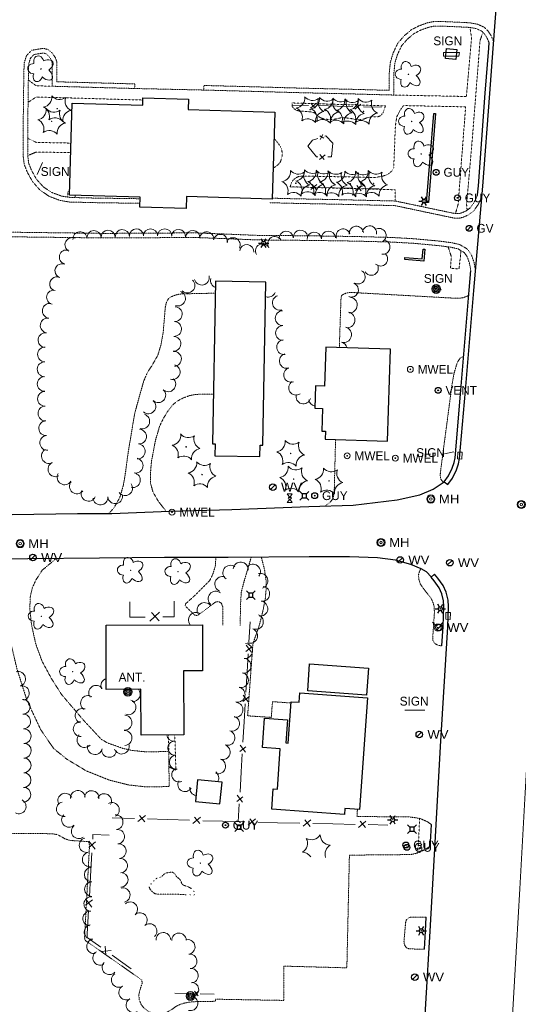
# Model space of a CAD drawing. Extents: x 386588 to 390135, y 96998 to 113606.
# Tile 32 of 92: x 387607 to 387879, y 99596 to 100133. Entities that reach past the tile are written whole.
import ezdxf
from ezdxf.enums import TextEntityAlignment as Align

# ---------------------------------------------------------------- set-up
doc = ezdxf.new("R2010")
doc.units = 0
doc.header["$MEASUREMENT"] = 0
for name, pattern in [('Wisdot3', [0.1875, 0.125, -0.0625]), ('Wisdot5', [0.1, 0.05, -0.05]), ('Wisdot6', [0.375, 0.125, -0.0625, 0.03125, -0.0625, 0.03125, -0.0625])]:
    doc.linetypes.add(name, pattern=pattern)
for name, color, linetype, lineweight in [('E_BLD', 241, 'Continuous', 25), ('E_DRN', 40, 'Continuous', 15), ('E_DWY', 2, 'Wisdot3', 15), ('E_LAND_Vegetation', 3, 'Continuous', 15), ('E_LTG', 21, 'Continuous', 25), ('E_MISCPROP', 30, 'Continuous', 15), ('E_MISCPROP_Railing', 30, 'Continuous', 15), ('E_MISCPROP_Well', 4, 'Continuous', 15), ('E_PATH_Sidewalk', 2, 'Wisdot5', 15), ('E_RDWY', 21, 'Continuous', 25), ('E_SGN', 21, 'Continuous', 15), ('E_STRUCT', 40, 'Continuous', 25), ('E_UTL_AG', 30, 'Continuous', 15), ('E_UTL_AG_Bold', 30, 'Continuous', 25), ('E_UTL_EGuyWire', 200, 'Continuous', 25), ('E_UTL_G', 2, 'Continuous', 25), ('E_UTL_MH', 30, 'Continuous', 15), ('E_UTL_W', 5, 'Continuous', 25), ('E_UTL_WHydrant', 4, 'Continuous', 15), ('E_WAL', 40, 'Continuous', 25), ('E_WTR', 4, 'Wisdot6', 15)]:
    doc.layers.add(name, color=color, linetype=linetype, lineweight=lineweight)
doc.layers.add('P2S1_Complete', color=7, linetype='Continuous', lineweight=15, transparency=0.9)
doc.styles.add('Style-dot_font5', font='dot_font5.shx')
doc.styles.add('Style-simplex', font='simplex.shx')

# ---------------------------------------------------------------- blocks, each defined once
blk = doc.blocks.new('ANT')
at = {"layer": 'E_MISCPROP', "style": 'Style-dot_font5'}
blk.add_text('ANT.', height=12, dxfattribs=at).set_placement((0, 0), align=Align.MIDDLE_CENTER)
blk = doc.blocks.new('GUY')
at = {"layer": 'E_UTL_EGuyWire'}
for radius in [4, 0.5]:
    blk.add_circle((0, 0), radius, dxfattribs=at)
at = {"layer": 'E_UTL_EGuyWire', "style": 'Style-dot_font5'}
blk.add_text('GUY', height=12, dxfattribs=at).set_placement((10, 0), align=Align.MIDDLE_LEFT)
blk = doc.blocks.new('GV')
at = {"layer": 'E_UTL_G'}
blk.add_line((-2.8, -2.8), (2.8, 2.8), dxfattribs=at)
blk.add_circle((0, 0), 4, dxfattribs=at)
at = {"layer": 'E_UTL_G', "style": 'Style-dot_font5'}
blk.add_text('GV', height=12, dxfattribs=at).set_placement((10, 0), align=Align.MIDDLE_LEFT)
blk = doc.blocks.new('HYD')
at = {"layer": 'E_UTL_WHydrant'}
for p, q in [((-3.8, 3.8), (-8.3, 8.3)), ((3.8, 3.8), (8.3, 8.3))]:
    blk.add_line(p, q, dxfattribs=at)
for radius in [5.48, 0.42]:
    blk.add_circle((0, 0), radius, dxfattribs=at)
blk = doc.blocks.new('INLET')
at = {"layer": 'E_DRN', "flags": 128}
blk.add_lwpolyline([(-7.5, 10), (7.5, 10), (7.5, 0), (-7.5, 0)], close=True, dxfattribs=at)
blk = doc.blocks.new('LPOL')
at = {"layer": 'E_LTG'}
for p, q in [((-4, 0), (-1.5, 0)), ((-0.75, 1.3), (-2, 3.46)), ((0.75, 1.3), (2, 3.46)), ((1.5, 0), (4, 0)), ((-2, -3.46), (-0.75, -1.3)), ((2, -3.46), (0.75, -1.3))]:
    blk.add_line(p, q, dxfattribs=at)
for radius in [1.5, 1.5, 1.5, 0.125]:
    blk.add_circle((0, 0), radius, dxfattribs=at)
blk = doc.blocks.new('MH')
at = {"layer": 'E_UTL_MH'}
for radius in [5, 4, 1.5]:
    blk.add_circle((0, 0), radius, dxfattribs=at)
at = {"layer": 'E_UTL_MH', "style": 'Style-dot_font5', "width": 1.111111}
blk.add_text('MH', height=10.8, dxfattribs=at).set_placement((10, 0), align=Align.MIDDLE_LEFT)
blk = doc.blocks.new('MTR')
at = {"layer": 'E_UTL_AG', "flags": 128}
for points in [[(-3.8, 6.5), (3.8, 6.5), (0, 1.2)], [(-3.8, -6.5), (3.8, -6.5), (0, -1.2)]]:
    blk.add_lwpolyline(points, close=True, dxfattribs=at)
at = {"layer": 'E_UTL_AG'}
blk.add_ellipse((0, 0), major_axis=(2.5, 0), ratio=0.5, dxfattribs=at)
blk = doc.blocks.new('MWEL')
at = {"layer": 'E_MISCPROP_Well'}
for radius in [4, 0.5]:
    blk.add_circle((0, 0), radius, dxfattribs=at)
at = {"layer": 'E_MISCPROP_Well', "style": 'Style-dot_font5'}
blk.add_text('MWEL', height=12, dxfattribs=at).set_placement((10, 0), align=Align.MIDDLE_LEFT)
blk = doc.blocks.new('PED')
at = {"layer": 'E_UTL_AG_Bold'}
for p, q in [((-2.5, 2.5), (-5.3, 5.3)), ((2.5, 2.5), (5.3, 5.3)), ((-2.5, -2.5), (-5.3, -5.3)), ((2.5, -2.5), (5.3, -5.3))]:
    blk.add_line(p, q, dxfattribs=at)
at = {"layer": 'E_UTL_AG_Bold', "flags": 128}
blk.add_lwpolyline([(-2.5, -2.5), (2.5, -2.5), (2.5, 2.5), (-2.5, 2.5)], close=True, dxfattribs=at)
blk = doc.blocks.new('CTRE')
at = {"layer": 'E_LAND_Vegetation'}
blk.add_circle((0, 0), 0.223, dxfattribs=at)
for centre, start, end in [((-11.97, 8.96), 280.2067, 5.97162), ((1.81, 14.92), 220.21132, 305.97623), ((13.83, 5.89), 160.21133, 245.97624), ((-13.83, -5.9), 340.21132, 65.97623), ((-1.81, -14.93), 40.21133, 125.97624)]:
    blk.add_arc(centre, 7.87, start, end, dxfattribs=at)
at = {"layer": 'E_LAND_Vegetation', "extrusion": (0, 0, -1)}
blk.add_arc((-12.03, -9.04), 7.87, 354.07279, 79.74889, dxfattribs=at)
blk = doc.blocks.new('POLE')
at = {"layer": 'E_MISCPROP'}
for radius in [4.46, 3.35, 2.23, 1.12]:
    blk.add_circle((0, 0), radius, dxfattribs=at)
blk = doc.blocks.new('SIGN')
at = {"layer": 'E_SGN', "lineweight": 13, "style": 'Style-dot_font5'}
blk.add_text('SIGN', height=12, dxfattribs=at).set_placement((0, 0), align=Align.MIDDLE_CENTER)
blk = doc.blocks.new('DTRE')
at = {"layer": 'E_LAND_Vegetation'}
blk.add_circle((-0.18, 0), 0.183, dxfattribs=at)
for centre, major_axis, ratio in [((-1.87, 5.32), (1.36, -4.98), 0.782863), ((4.06, 2.74), (-5.27, -2.93), 0.691916), ((-5.87, 0.15), (4.93, -0.12), 0.832022), ((-2.49, -5.24), (1.8, 4.86), 0.716896), ((3.54, -3.71), (-5.01, 4.58), 0.560249)]:
    blk.add_ellipse(centre, major_axis=major_axis, ratio=ratio, start_param=1.570796, end_param=4.712389, dxfattribs=at)
blk = doc.blocks.new('VENT')
at = {"layer": 'E_UTL_AG_Bold'}
for radius in [4, 0.5]:
    blk.add_circle((0, 0), radius, dxfattribs=at)
at = {"layer": 'E_UTL_AG_Bold', "style": 'Style-dot_font5'}
blk.add_text('VENT', height=12, dxfattribs=at).set_placement((10, 0), align=Align.MIDDLE_LEFT)
blk = doc.blocks.new('WV')
at = {"layer": 'E_UTL_W'}
blk.add_line((-2.8, -2.8), (2.8, 2.8), dxfattribs=at)
blk.add_circle((0, 0), 4, dxfattribs=at)
at = {"layer": 'E_UTL_W', "style": 'Style-dot_font5', "width": 1.111111}
blk.add_text('WV', height=10.8, dxfattribs=at).set_placement((10, 0), align=Align.MIDDLE_LEFT)

msp = doc.modelspace()

# ---------------------------------------------------------------- linework, layer by layer
at = {"layer": 'E_BLD'}
for p, q in [((387634.28, 100037.6), (387635.8, 100087.7)), ((387635.8, 100087.7), (387635.8, 100087.7)), ((387635.8, 100087.7), (387674.19, 100086.53)), ((387674.19, 100086.53), (387674.32, 100090.57)), ((387674.19, 100086.53), (387674.19, 100086.53)), ((387674.32, 100090.57), (387674.32, 100090.57)), ((387674.32, 100090.57), (387699.16, 100089.81)), ((387699.16, 100089.81), (387698.99, 100084.12)), ((387699.16, 100089.81), (387699.16, 100089.81)), ((387698.99, 100084.12), (387698.99, 100084.12)), ((387698.99, 100084.12), (387746.11, 100082.69)), ((387746.11, 100082.69), (387744.66, 100035.29)), ((387672.79, 100036.43), (387634.28, 100037.6)), ((387634.28, 100037.6), (387634.28, 100037.6)), ((387672.63, 100031.04), (387672.79, 100036.43)), ((387672.79, 100036.43), (387672.79, 100036.43)), ((387698.13, 100036.71), (387697.94, 100030.27)), ((387744.66, 100035.29), (387698.13, 100036.71)), ((387744.66, 100035.29), (387744.66, 100035.29)), ((387697.94, 100030.27), (387672.63, 100031.04)), ((387697.94, 100030.27), (387697.94, 100030.27)), ((387713.89, 99990.59), (387712.19, 99902.01)), ((387741.28, 99990.06), (387713.89, 99990.59)), ((387713.89, 99990.59), (387713.89, 99990.59)), ((387739.58, 99901.2), (387741.28, 99990.06)), ((387773.95, 99954.71), (387773.26, 99933.47)), ((387809.19, 99953.57), (387773.95, 99954.71)), ((387773.95, 99954.71), (387773.95, 99954.71)), ((387807.56, 99903.48), (387809.19, 99953.57)), ((387809.19, 99953.57), (387809.19, 99953.57)), ((387768.28, 99933.63), (387767.89, 99921.45)), ((387773.26, 99933.47), (387768.28, 99933.63)), ((387768.28, 99933.63), (387768.28, 99933.63)), ((387773.26, 99933.47), (387773.26, 99933.47)), ((387767.89, 99921.45), (387772.1, 99921.31)), ((387772.1, 99921.31), (387771.7, 99908.89)), ((387772.1, 99921.31), (387772.1, 99921.31)), ((387771.7, 99908.89), (387771.7, 99908.89)), ((387771.7, 99908.89), (387773.7, 99908.82)), ((387773.7, 99908.82), (387773.56, 99904.58)), ((387773.7, 99908.82), (387773.7, 99908.82)), ((387773.56, 99904.58), (387773.56, 99904.58)), ((387773.56, 99904.58), (387807.56, 99903.48)), ((387807.56, 99903.48), (387807.56, 99903.48)), ((387712.19, 99902.01), (387712.19, 99902.01)), ((387712.19, 99902.01), (387713.65, 99901.98)), ((387713.65, 99901.98), (387713.52, 99895.45)), ((387713.65, 99901.98), (387713.65, 99901.98)), ((387737.99, 99894.98), (387738.11, 99901.23)), ((387738.11, 99901.23), (387738.11, 99901.23)), ((387738.11, 99901.23), (387739.58, 99901.2)), ((387739.58, 99901.2), (387739.58, 99901.2)), ((387713.52, 99895.45), (387737.99, 99894.98)), ((387737.99, 99894.98), (387737.99, 99894.98)), ((387654.22, 99803.11), (387706.71, 99803.36)), ((387654.38, 99768.13), (387654.22, 99803.11)), ((387654.22, 99803.11), (387654.22, 99803.11)), ((387706.71, 99803.36), (387706.71, 99803.36)), ((387706.71, 99803.36), (387706.82, 99778.33)), ((387764.06, 99767.4), (387765.12, 99781.97)), ((387765.12, 99781.97), (387797.21, 99779.63)), ((387765.12, 99781.97), (387765.12, 99781.97)), ((387706.82, 99778.33), (387696.42, 99778.28)), ((387696.42, 99778.28), (387696.42, 99778.28)), ((387696.42, 99778.28), (387696.58, 99743.35)), ((387706.82, 99778.33), (387706.82, 99778.33)), ((387797.21, 99779.63), (387796.15, 99765.06)), ((387673.16, 99768.22), (387654.38, 99768.13)), ((387673.28, 99743.25), (387673.16, 99768.22)), ((387673.16, 99768.22), (387673.16, 99768.22)), ((387759.44, 99761.1), (387759.81, 99766.2)), ((387759.81, 99766.2), (387796.59, 99763.56)), ((387796.15, 99765.06), (387764.06, 99767.4)), ((387796.15, 99765.06), (387796.15, 99765.06)), ((387753.43, 99738.83), (387755.05, 99761.42)), ((387755.05, 99761.42), (387759.44, 99761.1)), ((387759.44, 99761.1), (387759.44, 99761.1)), ((387796.59, 99763.56), (387792.22, 99702.68)), ((387796.59, 99763.56), (387796.59, 99763.56)), ((387739.44, 99736.5), (387740.59, 99752.52)), ((387740.59, 99752.52), (387753.16, 99751.62)), ((387753.16, 99751.62), (387752.25, 99738.91)), ((387753.16, 99751.62), (387753.16, 99751.62)), ((387696.58, 99743.35), (387673.28, 99743.25)), ((387673.28, 99743.25), (387673.28, 99743.25)), ((387696.58, 99743.35), (387696.58, 99743.35)), ((387752.25, 99738.91), (387752.25, 99738.91)), ((387752.25, 99738.91), (387753.43, 99738.83)), ((387753.43, 99738.83), (387753.43, 99738.83)), ((387749.13, 99735.8), (387739.44, 99736.5)), ((387739.44, 99736.5), (387739.44, 99736.5)), ((387747.54, 99713.69), (387749.13, 99735.8)), ((387749.13, 99735.8), (387749.13, 99735.8)), ((387704.06, 99718.78), (387702.94, 99707.07)), ((387717.42, 99717.5), (387704.06, 99718.78)), ((387704.06, 99718.78), (387704.06, 99718.78)), ((387716.3, 99705.79), (387717.42, 99717.5)), ((387717.42, 99717.5), (387717.42, 99717.5)), ((387744.47, 99702.84), (387745.26, 99713.86)), ((387745.26, 99713.86), (387745.26, 99713.86)), ((387745.26, 99713.86), (387747.54, 99713.69)), ((387747.54, 99713.69), (387747.54, 99713.69)), ((387702.94, 99707.07), (387716.3, 99705.79)), ((387716.3, 99705.79), (387716.3, 99705.79)), ((387784.14, 99699.99), (387744.47, 99702.84)), ((387744.47, 99702.84), (387744.47, 99702.84)), ((387784.37, 99703.24), (387784.14, 99699.99)), ((387792.22, 99702.68), (387784.37, 99703.24)), ((387784.37, 99703.24), (387784.37, 99703.24)), ((387792.22, 99702.68), (387792.22, 99702.68))]:
    msp.add_line(p, q, dxfattribs=at)
at = {"layer": 'E_DWY', "flags": 128}
for points in [[(387707.4, 100094.81), (387707.47, 100097.31), (387730.62, 100096.69), (387760.89, 100095.84), (387786.21, 100095.26), (387808.44, 100094.65), (387808.54, 100104.16), (387809.1, 100109.97), (387810.69, 100115.14), (387813.12, 100120.31), (387816.61, 100124.34), (387820.61, 100127.69), (387824.61, 100129.76), (387829.37, 100131.49), (387833.04, 100132.18), (387836.73, 100132.2), (387845.99, 100131.77), (387852.46, 100131.45), (387856.55, 100130.72), (387860.27, 100129.07), (387862.36, 100126.92), (387863.94, 100124.53), (387865.19, 100121.64)], [(387707.4, 100094.81), (387730.55, 100094.19), (387760.83, 100093.34), (387786.15, 100092.76), (387810.92, 100092.08), (387811.04, 100104.03), (387811.56, 100109.48), (387813.02, 100114.24), (387815.23, 100118.94), (387818.37, 100122.55), (387822, 100125.6), (387825.61, 100127.47), (387830.03, 100129.07), (387833.29, 100129.68), (387836.68, 100129.7), (387845.87, 100129.27), (387852.18, 100128.96), (387855.81, 100128.31), (387858.81, 100126.98), (387860.41, 100125.35), (387861.73, 100123.34), (387862.89, 100120.65)], [(387672.69, 100033.07), (387647.15, 100033.45), (387634.48, 100033.78), (387629.25, 100034.6), (387623.36, 100036.81), (387618.39, 100040.16), (387614.19, 100044.86), (387611.39, 100049.92), (387609.67, 100054.26), (387609.12, 100058.47), (387609.04, 100070.88), (387609.42, 100101.98), (387609.61, 100109.55), (387610.86, 100113.49), (387613.69, 100116.48), (387620.15, 100117.6), (387622.72, 100116.81), (387624.9, 100115.01), (387626.62, 100112.46), (387627.47, 100109.88), (387627.35, 100099.32), (387652.49, 100098.63), (387669.88, 100098.16), (387669.81, 100095.66)], [(387672.77, 100035.57), (387647.2, 100035.95), (387634.71, 100036.28), (387629.89, 100037.03), (387624.51, 100039.05), (387620.04, 100042.06), (387616.24, 100046.31), (387613.66, 100050.99), (387612.11, 100054.9), (387611.62, 100058.64), (387611.54, 100070.87), (387611.92, 100101.93), (387612.1, 100109.13), (387613.07, 100112.19), (387614.93, 100114.15), (387619.99, 100115.03), (387621.52, 100114.57), (387623.03, 100113.32), (387624.35, 100111.35), (387624.96, 100109.49), (387624.82, 100096.89), (387652.42, 100096.13), (387669.81, 100095.66)], [(387669.81, 100095.66), (387707.4, 100094.81)], [(387856.62, 100037.7), (387854.76, 100033.62), (387852.65, 100030.63), (387850.08, 100028.77), (387848.28, 100027.99), (387846.38, 100027.46), (387844.37, 100027.49), (387841.57, 100028.05), (387826.81, 100031.17), (387811.87, 100034.31), (387782.44, 100035.03), (387755.07, 100035.59), (387744.68, 100035.87)], [(387858.89, 100036.66), (387856.94, 100032.37), (387854.45, 100028.85), (387851.33, 100026.59), (387849.12, 100025.63), (387846.7, 100024.96), (387844.1, 100024.99), (387841.07, 100025.6), (387826.29, 100028.72), (387811.58, 100031.82), (387782.38, 100032.53), (387755.01, 100033.09), (387743.25, 100033.4)], [(387565.13, 100017.65), (387600.23, 100017.35), (387630.03, 100016.98), (387653.7, 100016.67), (387702.71, 100016.96), (387736.54, 100015.62), (387768.04, 100015.32), (387790.66, 100014.96), (387809.4, 100014.48), (387821.79, 100013.77), (387835.78, 100012.48), (387842.46, 100011.6), (387846.78, 100010.64), (387851.05, 100008.15), (387853.28, 100004.96), (387854.67, 100000.91), (387855.42, 99996.85)], [(387565.11, 100015.15), (387600.21, 100014.85), (387630, 100014.48), (387653.69, 100014.17), (387702.67, 100014.46), (387736.48, 100013.12), (387768, 100012.82), (387790.61, 100012.46), (387809.3, 100011.98), (387821.61, 100011.28), (387835.5, 100010), (387842.03, 100009.14), (387845.86, 100008.29), (387849.32, 100006.26), (387851.03, 100003.81), (387852.24, 100000.27), (387852.96, 99996.4)], [(387686.51, 99976.47), (387687.19, 99979.36), (387688.32, 99981.21), (387689.96, 99982.24), (387691.92, 99983), (387693.48, 99983.44), (387695.63, 99983.72), (387713.76, 99984.1)], [(387782.17, 99980.39), (387782.49, 99982.81), (387783.93, 99983.67), (387785.47, 99984.25), (387787.41, 99984.51), (387838.73, 99981.65), (387843.47, 99981.38), (387846.96, 99981.35), (387849.1, 99981.7), (387851.78, 99982.86)], [(387781.31, 99954.47), (387782.17, 99980.39)], [(387655.77, 99864.02), (387658.39, 99866.84), (387661.66, 99872.59), (387663.68, 99879.4), (387664.89, 99886.8), (387666.24, 99897.01), (387669.76, 99918.16), (387671.15, 99923.38), (387673.15, 99930.56), (387674.78, 99936.27), (387676.71, 99940.76), (387679.1, 99944.42), (387680.61, 99947.04), (387682.45, 99950.27), (387684.1, 99955.8), (387685.36, 99962.63), (387685.79, 99967.86), (387686.51, 99976.47)], [(387837.97, 99880.98), (387836.76, 99882.43), (387836.23, 99884.35), (387836.4, 99886.69), (387842.73, 99934.56), (387843.89, 99940.77), (387845.48, 99946.08), (387846.89, 99948.45), (387849.08, 99949.88)], [(387686.97, 99865.23), (387682.78, 99870.52), (387679.74, 99875.84), (387678.36, 99880.91), (387678.51, 99887.08), (387679.01, 99892.7), (387681.22, 99904.13), (387683.39, 99911.52), (387685.35, 99915.62), (387687.64, 99919.37), (387690.31, 99922.96), (387692.55, 99924.97), (387695.86, 99926.79), (387699.4, 99928.14), (387703.18, 99928.94), (387712.71, 99929.04)], [(387773.53, 99868.07), (387776.32, 99870.16), (387777.77, 99872.03), (387778.38, 99874.34), (387778.57, 99877.19), (387779.26, 99904.39)], [(387627.02, 99839.44), (387619.49, 99833.11), (387616.17, 99828.03), (387614.13, 99823.63), (387612.93, 99818.53), (387612.7, 99812.07), (387613.62, 99803.4), (387615.94, 99792.92), (387619.31, 99783.59), (387624.43, 99774.12), (387629.97, 99765.36), (387637.11, 99757.01), (387642.01, 99751.27), (387648.98, 99743.78), (387651.73, 99740.84), (387655.26, 99738.83), (387658.52, 99737.76), (387663.19, 99736.03), (387668.48, 99734.84), (387675.26, 99734.16), (387688.43, 99734.2), (387688.58, 99715.18), (387676.49, 99714.94), (387666.59, 99716.03), (387656.18, 99718.62), (387643.45, 99723.71), (387632.82, 99730.13), (387625.71, 99735.87), (387618.71, 99746.05), (387611.22, 99761.96), (387605.74, 99779.19), (387602.49, 99792.76), (387600.19, 99808.81), (387598.38, 99821.16), (387596.21, 99828.76), (387589.44, 99838.92)], [(387714.1, 99840.04), (387713.72, 99835.14), (387712.35, 99830.79), (387710.71, 99827.48), (387702.46, 99819.2), (387697.63, 99814.85), (387697.24, 99813.76), (387702.48, 99808.63), (387704.04, 99808.37), (387712.45, 99814.65), (387713.9, 99815.74), (387715.41, 99816.05), (387717.03, 99815.13), (387717.76, 99813.27), (387717.84, 99803.09)], [(387727.27, 99803.01), (387727.58, 99816.59), (387727.95, 99821.33), (387729.11, 99825.85), (387733.3, 99840.17)], [(387755, 99760.7), (387744.89, 99761.44), (387744.25, 99752.85), (387731.35, 99753.72), (387734.22, 99792.78), (387735.55, 99796.91), (387737.46, 99802.18), (387738.97, 99807.85), (387740.18, 99813.28), (387741.02, 99817.82), (387741.42, 99822.74), (387741.48, 99826.98), (387740.58, 99833.32), (387738.8, 99840.22)], [(387837.19, 99791.84), (387835.4, 99792.06), (387833.51, 99792.99), (387832.38, 99794.53), (387832.16, 99796.14), (387833.1, 99809.82), (387832.99, 99813.26), (387832.12, 99816.09), (387831.25, 99817.83), (387830.02, 99819.45), (387828.21, 99821.66), (387826.58, 99823.79), (387825.43, 99825.6), (387824.56, 99828.34), (387824.47, 99830.59), (387824.74, 99831.71), (387825.59, 99833.87)], [(387831.49, 99694.48), (387829.09, 99696.09), (387825.16, 99697.8), (387819.11, 99698.68), (387790.92, 99698.8), (387791.15, 99702.76)], [(387602.13, 99542.12), (387602.69, 99545.55), (387602.66, 99547.59), (387602.07, 99549.43), (387600.71, 99550.85), (387574.21, 99554.31), (387572.03, 99555.07), (387570.35, 99556.9), (387569.51, 99562.51), (387570.07, 99565.4), (387578.04, 99611.14), (387579.03, 99619.31), (387580.42, 99661.95), (387581.14, 99664.56), (387582.77, 99666.01), (387591.27, 99671.45), (387592.69, 99673.68), (387593.06, 99677.06), (387593.63, 99684.18), (387593.94, 99686.53), (387595.26, 99688.17), (387596.64, 99689.16), (387598.85, 99689.64), (387624.72, 99689.47), (387627.45, 99689.05), (387629.57, 99688.06), (387631.87, 99686.65), (387634.57, 99685.78), (387643.57, 99685.23), (387644.45, 99685.23), (387645.01, 99684.54), (387645.22, 99682.89), (387642.52, 99632.49), (387642.84, 99631.35), (387673.7, 99609.75), (387673.92, 99607.95), (387673.27, 99606.15), (387672.53, 99603.69), (387672.06, 99601.53), (387672.36, 99598.86), (387673.45, 99596.26), (387674.99, 99594.35), (387677.48, 99592.45), (387679.9, 99591.41), (387683.07, 99590.88), (387687, 99591.86), (387689.98, 99593.64), (387692.24, 99595.29), (387694.55, 99596.43), (387697.25, 99597.23), (387699.55, 99597.65), (387704.1, 99598.03), (387713.78, 99598.11), (387713.77, 99599.26)], [(387830.82, 99682.58), (387828.02, 99680.87), (387824.66, 99679.19), (387821.63, 99678.37), (387819.86, 99678.09), (387786.8, 99677.78), (387785.41, 99616.36), (387751.05, 99617.29), (387751.1, 99598.6), (387713.77, 99599.26)], [(387827.64, 99626.47), (387819.23, 99626.7), (387817.72, 99627.4), (387816.75, 99629.07), (387816.53, 99630.71), (387817.41, 99641.05), (387817.78, 99642.39), (387818.83, 99643.44), (387819.97, 99643.93), (387828.64, 99643.96)]]:
    msp.add_lwpolyline(points, dxfattribs=at)
at = {"layer": 'E_LAND_Vegetation'}
for centre, radius, start, end in [((387640.07, 100013.72), 3.86, 5.4557, 185.4557), ((387647.65, 100014.31), 3.86, 1.8531, 181.8531), ((387655.36, 100014.55), 3.86, 1.8531, 181.8531), ((387663.11, 100014.87), 3.86, 2.8884, 182.8884), ((387670.82, 100015.27), 3.86, 2.8884, 182.8884), ((387678.44, 100015.32), 3.86, 359.9516, 179.9516), ((387686.16, 100015.31), 3.86, 359.9516, 179.9516), ((387693.74, 100014.93), 3.86, 355.903, 175.903), ((387701.44, 100014.38), 3.86, 355.903, 175.903), ((387709.07, 100013.64), 3.86, 354.3363, 174.3363), ((387716.46, 100012.29), 3.86, 347.9039, 167.9039), ((387752.41, 100014.01), 3.86, 4.3998, 184.3998), ((387760.1, 100014.6), 3.86, 4.3998, 184.3998), ((387767.68, 100013.54), 3.86, 3.7095, 183.7095), ((387775.39, 100014.03), 3.86, 3.7095, 183.7095), ((387783.39, 100015.24), 3.86, 17.0255, 197.0255), ((387790.59, 100016.7), 3.86, 6.3415, 186.3415), ((387797.75, 100016.94), 3.86, 350.4669, 170.4669), ((387802.93, 100015.55), 3.86, 290.4632, 110.4632), ((387635.72, 100010.51), 3.86, 64.2006, 244.2006), ((387723.42, 100010.49), 3.86, 332.2851, 152.2851), ((387739.48, 100007.14), 3.86, 29.0932, 209.0932), ((387746.2, 100011.12), 3.86, 32.0362, 212.0362), ((387805.04, 100009.2), 3.86, 260.3949, 80.3949), ((387632.64, 100003.77), 3.86, 73.4543, 253.4543), ((387730.94, 100006.74), 3.86, 354.9196, 174.9196), ((387803.75, 100002.75), 3.86, 226.6453, 46.6453), ((387630.25, 99996.25), 3.86, 68.1141, 248.1141), ((387791.53, 99992.97), 3.86, 240.3606, 60.3606), ((387798.69, 99997.68), 3.86, 209.7414, 29.7414), ((387627.37, 99989.09), 3.86, 68.1141, 248.1141), ((387698.56, 99988.29), 4.04, 226.1405, 46.1252), ((387706.42, 99992.55), 4.04, 193.1181, 13.1028), ((387715.22, 99991.01), 4.04, 165.5068, 249.7761), ((387787.86, 99985.85), 3.86, 250.3675, 70.3675), ((387625.71, 99981.85), 3.86, 77.1006, 257.1006), ((387693.43, 99981.16), 4.04, 249.518, 69.5027), ((387742.55, 99985.97), 4.02, 249.3584, 338.8018), ((387623.6, 99974.48), 4.04, 81.8241, 261.8087), ((387748.87, 99978.88), 4.02, 107.0594, 287.0441), ((387786.78, 99977.62), 4.26, 267.5162, 87.5009), ((387691.65, 99972.68), 4.04, 267.2552, 87.2399), ((387750.44, 99970.5), 4.02, 91.9305, 271.9152), ((387785.56, 99969.53), 4.26, 259.3995, 79.3842), ((387622.45, 99966.49), 4.04, 81.8241, 261.8087), ((387691.27, 99964.6), 4.04, 267.5687, 87.5533), ((387621.3, 99958.49), 4.04, 81.8241, 261.8087), ((387750.63, 99962.42), 4.02, 90.4801, 270.4647), ((387783.66, 99961.42), 4.26, 254.9611, 74.9458), ((387690.93, 99956.53), 4.04, 267.5687, 87.5533), ((387751.2, 99954.7), 4.02, 98.2092, 278.1939), ((387781.45, 99953.2), 4.26, 15.461, 74.9458), ((387620.99, 99950.68), 4.04, 88.6474, 268.6321), ((387691.24, 99948.27), 4.04, 272.795, 92.7797), ((387620.8, 99942.61), 4.04, 88.6474, 268.6321), ((387752.68, 99947.14), 4.02, 106.5921, 286.5768), ((387690.51, 99941.1), 4.04, 252.5736, 72.5582), ((387755.02, 99939.58), 4.02, 109.9645, 289.9491), ((387620.83, 99934.63), 4.04, 91.1144, 271.099), ((387688.14, 99934.43), 4.04, 227.4572, 47.4419), ((387757.78, 99932.56), 4.02, 122.8038, 302.7885), ((387620.99, 99926.55), 4.04, 91.1144, 271.099), ((387682.68, 99928.48), 4.04, 227.4572, 47.4419), ((387677.3, 99922.39), 4.04, 228.5968, 48.5814), ((387761.73, 99927.75), 4.02, 164.115, 344.0997), ((387768.63, 99926.52), 4.02, 188.6036, 259.887), ((387621.21, 99918.55), 4.04, 93.0551, 273.0398), ((387621.64, 99910.49), 4.04, 93.0551, 273.0398), ((387673.96, 99914.19), 4.04, 253.366, 73.3507), ((387672.18, 99905.91), 4.04, 265.2383, 85.2229), ((387622.21, 99902.5), 4.04, 94.7934, 274.7781), ((387623.07, 99895.33), 4.04, 116.3492, 296.3339), ((387671.5, 99897.86), 4.04, 265.2383, 85.2229), ((387670.35, 99890.1), 4.04, 259.4055, 79.3902), ((387626.66, 99888.09), 4.04, 116.3492, 296.3339), ((387631.64, 99883.71), 4.04, 148.4845, 328.4691), ((387668.86, 99882.16), 4.04, 259.4055, 79.3902), ((387638.36, 99878.79), 4.04, 140.9651, 320.9497), ((387664.62, 99877.78), 4.04, 216.4376, 36.4223), ((387644.67, 99874.76), 4.04, 155.2529, 335.2375), ((387651.15, 99872.72), 4.04, 184.7923, 4.777), ((387659.19, 99873.4), 4.04, 184.7923, 4.777), ((387721.96, 99831.69), 4.08, 54.5011, 234.4858), ((387727.6, 99833.47), 4.08, 355.0097, 174.9944), ((387734.25, 99832.28), 4.08, 322.1438, 142.1285), ((387717.57, 99825.55), 4.08, 70.8254, 250.8101), ((387738.33, 99827.29), 4.08, 285.7483, 105.733), ((387739.29, 99820.2), 4.08, 262.6944, 82.6791), ((387713.92, 99817.52), 4.08, 50.5168, 230.5015), ((387707.91, 99811.35), 4.08, 36.9188, 216.9034), ((387738.25, 99812.1), 4.08, 262.6944, 82.6791), ((387703.19, 99805.96), 4.08, 59.5756, 220.1899), ((387735.81, 99804.95), 4.08, 247.7225, 67.7072), ((387732.72, 99797.33), 4.08, 249.4024, 69.3871), ((387729.87, 99789.11), 4.08, 264.6671, 84.6518), ((387729.11, 99780.98), 4.08, 264.6671, 84.6518), ((387606.36, 99773.85), 4, 284.7187, 104.7034), ((387727.68, 99773.23), 4.08, 257.3749, 77.3596), ((387608.39, 99766.11), 4, 284.7187, 104.7034), ((387648.87, 99766.27), 4.07, 35.2015, 215.1862), ((387655.49, 99770.15), 4.07, 106.2023, 203.8699), ((387725.9, 99765.27), 4.08, 257.3749, 77.3596), ((387644.43, 99760.69), 4.07, 58.4903, 238.475), ((387668.77, 99765.58), 4.07, 265.7066, 40.362), ((387608.82, 99758.61), 4, 271.9571, 91.9417), ((387666.45, 99758.4), 4.07, 250.5153, 70.5), ((387724.72, 99757.02), 4.08, 262.0465, 82.0311), ((387609.09, 99750.62), 4, 271.9571, 91.9417), ((387641.51, 99753.69), 4.07, 71.9194, 251.9041), ((387664.25, 99750), 4.07, 267.5166, 87.5013), ((387722.85, 99749.49), 4.08, 251.9922, 71.9768), ((387640.46, 99746.52), 4.07, 92.247, 272.2317), ((387609.36, 99742.62), 4, 271.9571, 91.9417), ((387642.55, 99740.54), 4.07, 136.9746, 316.9592), ((387664.3, 99741.66), 4.07, 273.4638, 93.4485), ((387691.11, 99743.81), 3.87, 187.4785, 275.2555), ((387720.33, 99741.73), 4.08, 251.9922, 71.9768), ((387609.49, 99734.72), 4, 269.4044, 89.389), ((387648.18, 99736.71), 4.07, 166.6549, 346.6395), ((387662.72, 99736.96), 4.07, 199.0722, 19.0569), ((387691.82, 99736.11), 3.87, 95.2708, 275.2555), ((387717.8, 99733.96), 4.08, 251.9922, 71.9768), ((387655.89, 99735.17), 4.07, 173.4832, 353.4679), ((387692.6, 99728.46), 3.87, 96.4262, 276.4109), ((387609.4, 99726.72), 4, 269.4044, 89.389), ((387715.28, 99726.2), 4.08, 251.9922, 71.9768), ((387609.32, 99718.72), 4, 269.4044, 89.389), ((387693.91, 99721.54), 3.87, 113.8515, 293.8362), ((387711.56, 99719.84), 4.08, 328.745, 53.2135), ((387697.21, 99716.25), 3.87, 149.0856, 329.0703), ((387609.23, 99710.72), 4, 269.4044, 89.389), ((387631.96, 99707.54), 3.97, 25.1169, 205.1016), ((387638.89, 99709.03), 3.97, 4.7862, 184.7708), ((387646.41, 99708.94), 3.97, 353.2545, 173.2392), ((387653.22, 99707.31), 3.97, 330.7435, 150.7282), ((387703.75, 99714.14), 3.87, 170.0511, 262.5242), ((387606.65, 99704.32), 4, 242.9656, 62.9503), ((387631.2, 99702.82), 3.97, 101.9174, 281.9021), ((387657.49, 99702.45), 3.97, 298.2244, 118.2091), ((387633.99, 99696.97), 3.97, 134.2194, 314.204), ((387659.51, 99695.77), 3.97, 275.5448, 95.5295), ((387639.34, 99690.78), 3.97, 127.1403, 307.1249), ((387660.3, 99687.85), 3.97, 276.1728, 96.1574), ((387766.09, 99691.91), 5.72, 241.2036, 326.9685), ((387776.61, 99688.91), 5.72, 181.2036, 266.9685), ((387643.6, 99683.22), 3.97, 102.3548, 282.3395), ((387661.16, 99679.95), 3.97, 276.1728, 96.1574), ((387758.23, 99684.29), 5.72, 301.2036, 26.9685), ((387645.3, 99675.46), 3.97, 102.3548, 282.3395), ((387760.89, 99673.68), 5.72, 32.8452, 86.9685), ((387779.27, 99678.29), 5.72, 121.2036, 197.3869), ((387661.93, 99672.06), 3.97, 275.5546, 95.5393), ((387646.39, 99667.2), 3.97, 90.6321, 270.6168), ((387662.25, 99664.32), 3.97, 270.5267, 90.5114), ((387646.48, 99659.26), 3.97, 90.6321, 270.6168), ((387663.35, 99656.01), 3.97, 284.1038, 104.0884), ((387646.16, 99651.15), 3.97, 85.6614, 265.6461), ((387667.4, 99648.3), 3.97, 311.6565, 131.6412), ((387645.56, 99643.23), 3.97, 85.6614, 265.6461), ((387672.68, 99642.36), 3.97, 311.6565, 131.6412), ((387677.96, 99636.43), 3.97, 311.6565, 131.6412), ((387646.31, 99635.88), 3.97, 99.8503, 279.8349), ((387685.41, 99631.63), 3.97, 2.1707, 182.1554), ((387693.95, 99631.34), 3.97, 2.1707, 182.1554), ((387647.67, 99628.06), 3.97, 99.8503, 279.8349), ((387698.75, 99627.77), 3.97, 277.5191, 97.5038), ((387650.99, 99621.75), 3.97, 120.5361, 300.5208), ((387656.12, 99616.61), 3.97, 137.9461, 317.9308), ((387699.79, 99619.9), 3.97, 277.5191, 97.5038), ((387700.43, 99612.1), 3.97, 274.1929, 94.1776), ((387661.11, 99609.74), 3.97, 120.8214, 300.8061), ((387700.74, 99604.45), 3.97, 266.7779, 86.7626), ((387665.18, 99602.89), 3.97, 120.1696, 300.1543), ((387669.17, 99596.02), 3.97, 120.1696, 300.1543), ((387700.26, 99597), 3.97, 253.7528, 73.7375)]:
    msp.add_arc(centre, radius, start, end, dxfattribs=at)
at = {"layer": 'E_MISCPROP_Railing'}
for p, q in [((387765.54, 100084.91), (387768.83, 100087.64)), ((387765.75, 100087.71), (387768.11, 100084.9)), ((387789.7, 100084.31), (387792.99, 100087.04)), ((387789.92, 100087.12), (387792.27, 100084.31)), ((387772.93, 100068.57), (387770.63, 100069.88)), ((387772.37, 100070.52), (387770.83, 100067.85)), ((387770.55, 100056.87), (387773.67, 100059.58)), ((387770.69, 100059.59), (387773.03, 100056.93)), ((387769.13, 100043.26), (387765.83, 100040.52)), ((387768.92, 100040.45), (387766.55, 100043.26)), ((387793.36, 100042.71), (387790.06, 100039.97)), ((387793.15, 100039.9), (387790.78, 100042.71)), ((387683.42, 99810.21), (387678.02, 99805.37)), ((387683.24, 99805.44), (387679.06, 99810.06)), ((387730.31, 99788.82), (387733.57, 99791.37)), ((387733.47, 99788.46), (387730.51, 99792.28)), ((387728.68, 99761.57), (387731.95, 99764.12)), ((387731.84, 99761.21), (387728.89, 99765.04)), ((387730.22, 99733.97), (387727.27, 99737.79)), ((387727.06, 99734.32), (387730.32, 99736.87)), ((387728.59, 99706.72), (387725.64, 99710.54)), ((387725.44, 99707.08), (387728.7, 99709.63)), ((387675.65, 99699.45), (387671.53, 99696.09)), ((387675.35, 99695.97), (387672.45, 99699.48)), ((387705.69, 99698.49), (387701.57, 99695.12)), ((387705.39, 99695), (387702.49, 99698.52)), ((387735.7, 99697.6), (387731.62, 99694.19)), ((387735.45, 99694.11), (387732.5, 99697.59)), ((387765.75, 99696.95), (387761.66, 99693.55)), ((387765.49, 99693.46), (387762.55, 99696.95)), ((387795.79, 99696.31), (387791.71, 99692.9)), ((387795.53, 99692.82), (387792.59, 99696.3)), ((387648.57, 99684.96), (387644.8, 99682.01)), ((387644.92, 99685.37), (387648.34, 99680.96)), ((387646.76, 99653.51), (387642.99, 99650.56)), ((387643.11, 99653.91), (387646.52, 99649.51)), ((387651.39, 99625.21), (387656.94, 99625.77)), ((387653.66, 99628.09), (387654.18, 99623.34)), ((387704.64, 99603.55), (387701.7, 99601.12)), ((387704.44, 99601.05), (387702.34, 99603.56))]:
    msp.add_line(p, q, dxfattribs=at)
at = {"layer": 'E_MISCPROP_Railing', "flags": 128}
for points in [[(387755.93, 100086.65), (387764.57, 100086.44)], [(387770.28, 100086.3), (387780.1, 100086.06)], [(387780.1, 100086.06), (387788.73, 100085.85)], [(387794.44, 100085.71), (387804.26, 100085.47)], [(387777.75, 100065.79), (387774.01, 100069.94), (387773.41, 100069.73)], [(387769.52, 100068.39), (387766.7, 100067.42), (387764.1, 100064.27)], [(387775.09, 100058.33), (387777.09, 100058.32), (387777.75, 100065.79)], [(387764.1, 100064.27), (387768.81, 100058.33), (387769.58, 100058.33)], [(387764.38, 100041.86), (387754.53, 100042.08)], [(387778.76, 100041.53), (387770.1, 100041.73)], [(387788.61, 100041.31), (387778.76, 100041.53)], [(387803, 100040.98), (387794.34, 100041.18)], [(387675.48, 99807.55), (387667.16, 99807.44), (387667.1, 99815.79)], [(387691.41, 99816.18), (387691.4, 99807.76), (387685.16, 99807.68)], [(387732.08, 99793.86), (387732.74, 99804.94)], [(387731.12, 99777.69), (387731.7, 99787.43)], [(387730.46, 99766.62), (387731.12, 99777.69)], [(387729.49, 99750.44), (387730.07, 99760.18)], [(387728.83, 99739.37), (387729.49, 99750.44)], [(387727.87, 99723.2), (387728.45, 99732.94)], [(387727.21, 99712.12), (387727.87, 99723.2)], [(387726.24, 99695.95), (387726.82, 99705.69)], [(387669.74, 99697.77), (387657.54, 99698.16)], [(387687.57, 99697.19), (387676.84, 99697.54)], [(387699.78, 99696.8), (387687.57, 99697.19)], [(387717.61, 99696.23), (387706.88, 99696.57)], [(387729.82, 99695.85), (387728.38, 99695.88), (387717.61, 99696.23)], [(387747.65, 99695.47), (387736.91, 99695.7)], [(387759.86, 99695.2), (387747.65, 99695.47)], [(387777.7, 99694.82), (387766.96, 99695.05)], [(387789.91, 99694.56), (387777.7, 99694.82)], [(387807.74, 99694.17), (387797, 99694.41)], [(387655.91, 99688.67), (387647.1, 99689.01), (387646.96, 99686.56)], [(387646.53, 99679.13), (387645.8, 99666.35)], [(387645.8, 99666.35), (387645.15, 99655.11)], [(387644.72, 99647.68), (387643.99, 99634.9)], [(387643.99, 99634.9), (387643.87, 99632.93), (387651.46, 99627.57)], [(387657.54, 99623.28), (387667.99, 99615.89)], [(387700.41, 99602.31), (387691.66, 99602.53)], [(387713.2, 99602), (387705.5, 99602.19)]]:
    msp.add_lwpolyline(points, dxfattribs=at)
at = {"layer": 'E_PATH_Sidewalk', "flags": 128}
for points in [[(387810.92, 100092.08), (387850.52, 100091.29), (387853.34, 100123.29), (387852.48, 100128.91)], [(387859.52, 100126.26), (387857.98, 100121.85), (387854.11, 100072.75), (387850.64, 100032.34), (387850.94, 100029.39)], [(387611.9, 100100.23), (387616.23, 100097.13), (387624.82, 100096.89)], [(387611.75, 100088.12), (387616.23, 100091.03), (387674.28, 100089.36)], [(387844.59, 100027.49), (387846.04, 100032.63), (387850.11, 100085.66), (387816.36, 100086.35), (387814.54, 100084.07), (387812.71, 100080.41), (387812.04, 100076.86), (387811.76, 100073.64), (387810.95, 100052.58), (387810.1, 100050.83), (387807.68, 100048.78), (387804.51, 100047.75), (387800.5, 100047.15), (387761.79, 100047.95), (387759.35, 100047.72), (387757.74, 100047.05), (387756.12, 100045.74), (387755.19, 100044.12), (387754.53, 100042.08), (387811.67, 100040.45), (387811.66, 100034.32)], [(387806.42, 100086.2), (387755.51, 100087.79), (387755.71, 100085.78), (387756.54, 100084.7), (387758.01, 100083.75), (387759.57, 100083.39), (387765.56, 100082.95), (387766.82, 100082.7), (387767.65, 100082.42), (387768.91, 100081.31), (387770.03, 100080.32), (387771.48, 100079.52), (387773.28, 100078.97), (387776.35, 100078.68), (387778.45, 100078.81), (387780.57, 100079.37), (387782.5, 100079.7), (387784.32, 100079.66), (387786.08, 100079.53), (387788.29, 100079.17), (387790.22, 100078.77), (387792.48, 100078.62), (387794.27, 100078.87), (387796.09, 100079.55), (387797.79, 100080.07), (387799.44, 100080.23), (387801.19, 100080.18), (387802.49, 100080.31), (387803.75, 100080.79)], [(387803.75, 100080.79), (387805.12, 100082.37), (387805.81, 100084.25), (387806.42, 100086.2)], [(387611.55, 100068.5), (387616.27, 100066.27), (387635.14, 100065.91)], [(387745.18, 100052.24), (387745.88, 100052.6), (387747.92, 100054.1), (387749.22, 100055.68), (387750.06, 100058.23), (387750.18, 100060.78), (387749.8, 100062.56), (387749.22, 100064.03), (387747.8, 100066), (387746.47, 100067.69), (387745.67, 100068.3)], [(387611.61, 100059.12), (387616.26, 100061.04), (387634.98, 100060.69)], [(387633.34, 100036.49), (387633.49, 100039.6), (387634.34, 100039.57)], [(387637.4, 100036.21), (387637.49, 100037.5)], [(387840.61, 100009.33), (387842.28, 100004.09), (387841.89, 99997.7), (387846.54, 99997.31), (387847.59, 100007.27)], [(387688.43, 99734.2), (387688.2, 99743.31)], [(387688.49, 99725.91), (387692.27, 99724.16), (387691.69, 99743.33)], [(387823.61, 99678.91), (387824.07, 99681.23), (387824.42, 99684.36), (387825.06, 99697.82)]]:
    msp.add_lwpolyline(points, dxfattribs=at)
at = {"layer": 'E_RDWY', "flags": 128}
for points in [[(387854.51, 99985.55), (387859.54, 100042.38), (387863.29, 100092.95), (387865.16, 100117.52), (387871.29, 100198.85), (387874.26, 100242.49), (387878.22, 100301.85), (387880.44, 100357.46), (387881.18, 100407.65), (387880.87, 100437.87), (387880.25, 100456.58), (387878.46, 100500.44), (387876.48, 100535.71), (387874.48, 100562.96), (387872.09, 100591.16), (387868.27, 100634.71), (387865.37, 100669.59), (387862.64, 100699.57), (387859.34, 100738.63), (387856.17, 100774.49), (387852.17, 100820.42), (387848.64, 100860.9), (387844.74, 100906.24), (387841.29, 100945.55)], [(387856.62, 100037.7), (387857.05, 100042.59), (387860.8, 100093.13), (387862.67, 100117.71), (387862.89, 100120.65)], [(387852.02, 99985.77), (387852.96, 99996.4)], [(387838.35, 99881.34), (387840.79, 99884.51), (387842.84, 99888.71), (387843.85, 99891.76), (387844.34, 99894.33), (387847.55, 99931.18), (387852.02, 99985.77)], [(387838.35, 99881.34), (387840.33, 99879.81), (387842.93, 99883.19), (387845.16, 99887.76), (387846.28, 99891.13), (387846.82, 99894), (387850.04, 99930.96), (387854.51, 99985.57)], [(387468.1, 99862.66), (387497.2, 99862.82), (387527.56, 99862.87), (387566.97, 99862.89), (387603.02, 99863.37), (387638.67, 99863.95), (387657.36, 99864.03), (387688.72, 99865.3), (387722.82, 99866.1), (387764.62, 99867.81), (387788.77, 99868.52), (387812.82, 99871.41), (387825.08, 99874.23), (387832.34, 99877.24), (387838.43, 99881.28)], [(387831.33, 99829.44), (387828.82, 99832.16), (387825.89, 99833.75), (387820.27, 99836.16), (387811.95, 99838.48), (387802.05, 99839.83), (387786.93, 99840.36), (387764.94, 99840.44), (387720.67, 99840.06), (387686.16, 99839.97), (387650.62, 99839.7), (387611.63, 99839.27), (387568.91, 99838.58), (387526.74, 99838.72), (387490.59, 99838.32), (387466.91, 99838.39), (387466.34, 99838.38)], [(387826.62, 99566.56), (387828.43, 99596.77), (387830.72, 99636.29), (387833.62, 99687.74), (387836.36, 99736.91), (387840.33, 99802.27), (387840.83, 99813.29), (387840.63, 99816.85), (387839.49, 99821.05), (387837.86, 99824.7), (387835, 99828.72), (387833.2, 99830.95), (387831.25, 99829.37)], [(387826.62, 99566.56), (387828.43, 99596.77), (387830.72, 99636.29), (387833.62, 99687.74), (387836.36, 99736.91), (387840.33, 99802.27), (387840.83, 99813.29), (387840.63, 99816.85), (387839.49, 99821.05), (387837.86, 99824.7), (387835, 99828.72), (387833.2, 99830.95), (387831.25, 99829.37)], [(387837.19, 99791.84), (387837.83, 99802.4), (387838.32, 99813.27), (387838.14, 99816.45), (387837.13, 99820.21), (387835.68, 99823.45), (387833.01, 99827.21), (387831.25, 99829.37)], [(387830.82, 99682.58), (387831.12, 99687.88), (387831.49, 99694.48)], [(387827.64, 99626.47), (387828.22, 99636.43), (387828.64, 99643.96)]]:
    msp.add_lwpolyline(points, dxfattribs=at)
at = {"layer": 'E_SGN'}
for p, q in [((387846.68, 100115.34, 1611.5), (387838.11, 100115.31, 1611.26)), ((387838.11, 100115.31, 1611.26), (387838.12, 100113.19, 1611.05)), ((387838.12, 100113.19, 1611.05), (387846.46, 100113.34, 1611.45)), ((387846.46, 100113.34, 1611.45), (387846.68, 100115.34, 1611.5)), ((387616.73, 100048.73), (387619.58, 100055.39)), ((387832.34, 99987.01), (387836.93, 99986)), ((387838.64, 99896.45), (387843.77, 99897.57)), ((387817.08, 99756.83), (387827.8, 99756.77))]:
    msp.add_line(p, q, dxfattribs=at)
at = {"layer": 'E_STRUCT'}
for p, q in [((387839.09, 100111.94, 1607.46), (387839.75, 100117.54, 1608.08)), ((387839.75, 100117.54, 1608.08), (387845.25, 100116.99, 1608.02)), ((387845.25, 100116.99, 1608.02), (387844.69, 100111.43, 1607.7)), ((387844.69, 100111.43, 1607.7), (387839.09, 100111.94, 1607.46))]:
    msp.add_line(p, q, dxfattribs=at)
at = {"layer": 'E_WAL'}
for p, q in [((387828.84, 100033.42, 1608.56), (387832.8, 100082.02, 1608.63)), ((387833.78, 100081.96, 1608.7), (387829.96, 100033.43, 1608.49)), ((387832.8, 100082.02, 1608.63), (387833.78, 100081.96, 1608.7)), ((387829.96, 100033.43, 1608.49), (387828.84, 100033.42, 1608.56)), ((387826.38, 100002.81, 1607.42), (387826.95, 100008.16, 1607.63)), ((387826.95, 100008.16, 1607.63), (387827.92, 100008.04, 1607.69)), ((387827.92, 100008.04, 1607.69), (387827.34, 100001.63, 1607.48)), ((387817, 100002.5, 1607.56), (387817.06, 100003.6, 1607.62)), ((387827.34, 100001.63, 1607.48), (387817, 100002.5, 1607.56)), ((387817.06, 100003.6, 1607.62), (387826.38, 100002.81, 1607.42))]:
    msp.add_line(p, q, dxfattribs=at)
at = {"layer": 'E_WTR', "flags": 128}
for points in [[(387692.36, 99666.47), (387691.51, 99667.8), (387690.38, 99668.49), (387689.52, 99668.46), (387688.21, 99668.3), (387686.63, 99667.97), (387685.47, 99667.08), (387684.45, 99665.97), (387683.47, 99665.68)], [(387678.97, 99662.21), (387678.68, 99661.98), (387678.39, 99661.76)], [(387680.36, 99663.87), (387680.01, 99663.23)], [(387682.08, 99665.19), (387681.45, 99664.94), (387681.4, 99664.9)], [(387700.72, 99659.53), (387700.34, 99659.8), (387698.97, 99660.47), (387697.52, 99661), (387696.29, 99661.44), (387695.43, 99662.35), (387695.03, 99663.72), (387694.46, 99664.54), (387693.7, 99665.26), (387692.83, 99665.85), (387692.36, 99666.47)], [(387677.76, 99660.53), (387677.74, 99660.42), (387678.23, 99659.1), (387679.44, 99657.88), (387680.72, 99656.84), (387682.24, 99656.47), (387684.22, 99656.43), (387686.48, 99656.53)], [(387686.48, 99656.53), (387691.26, 99656.56), (387697.86, 99656.2)], [(387702.23, 99657.77), (387701.82, 99658.45)], [(387699.43, 99656.12), (387700.22, 99656.08)], [(387701.78, 99656), (387702.1, 99655.99), (387702.44, 99656.31)]]:
    msp.add_lwpolyline(points, dxfattribs=at)
at = {"layer": 'P2S1_Complete', "flags": 128}
msp.add_lwpolyline([(387902.11, 99984.26), (387897.43, 99927.91), (387893.66, 99885.2), (387889.8, 99835.25), (387886.93, 99788.54), (387882.47, 99711.83), (387879.56, 99659.5), (387877.86, 99628.12), (387876.56, 99606), (387874.16, 99565.33)], dxfattribs=at)

# ---------------------------------------------------------------- block references
at = {"layer": 'E_DRN', "xscale": 0.25, "yscale": 0.25, "zscale": 0.25}
for p, rotation in [((387845.71, 99895.64), 267.3246805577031), ((387839.34, 99808.25), 267.7660245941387)]:
    msp.add_blockref('INLET', p, dxfattribs=dict(at, rotation=rotation))
at = {"layer": 'E_LAND_Vegetation'}
for name, p, xscale, yscale, zscale in [('DTRE', (387618.86, 100106.35), 0.6769248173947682, 0.6769248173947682, 0.6769248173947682), ('DTRE', (387819.09, 100103.32), 0.6769248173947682, 0.6769248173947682, 0.6769248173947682), ('CTRE', (387627.67, 100084.66), 0.7108526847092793, 0.7108526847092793, 0.7108526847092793), ('CTRE', (387765.4, 100084.12), 0.7108526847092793, 0.7108526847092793, 0.7108526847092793), ('CTRE', (387773.45, 100083.73), 0.7108526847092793, 0.7108526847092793, 0.7108526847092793), ('CTRE', (387780.8, 100083.39), 0.7108526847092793, 0.7108526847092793, 0.7108526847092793), ('CTRE', (387787.23, 100082.96), 0.7108526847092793, 0.7108526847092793, 0.7108526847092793), ('CTRE', (387794.53, 100083.19), 0.7108526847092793, 0.7108526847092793, 0.7108526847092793), ('CTRE', (387624.62, 100077.74), 0.7108526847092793, 0.7108526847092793, 0.7108526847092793), ('DTRE', (387820.85, 100077.69), 0.6769248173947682, 0.6769248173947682, 0.6769248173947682), ('DTRE', (387826.03, 100059.95), 0.6769248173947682, 0.6769248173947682, 0.6769248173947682), ('CTRE', (387757.62, 100043.99), 0.7108526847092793, 0.7108526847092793, 0.7108526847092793), ('CTRE', (387765.25, 100044.37), 0.7108526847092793, 0.7108526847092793, 0.7108526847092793), ('CTRE', (387771.67, 100044.06), 0.7108526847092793, 0.7108526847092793, 0.7108526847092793), ('CTRE', (387778.08, 100043.86), 0.7108526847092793, 0.7108526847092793, 0.7108526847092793), ('CTRE', (387787.27, 100043.69), 0.7108526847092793, 0.7108526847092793, 0.7108526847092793), ('CTRE', (387793.09, 100043.55), 0.7108526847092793, 0.7108526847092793, 0.7108526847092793), ('CTRE', (387800.02, 100043.98), 0.7108526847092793, 0.7108526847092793, 0.7108526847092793), ('CTRE', (387697.84, 99900.34), 0.7108526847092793, 0.7108526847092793, 0.7108526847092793), ('CTRE', (387754.81, 99896.77), 0.7108526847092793, 0.7108526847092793, 0.7108526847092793), ('CTRE', (387706.54, 99885.2), 0.7108526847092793, 0.7108526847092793, 0.7108526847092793), ('CTRE', (387756.44, 99882.76), 0.7108526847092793, 0.7108526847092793, 0.7108526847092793), ('CTRE', (387775.66, 99881.74), 0.7108526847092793, 0.7108526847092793, 0.7108526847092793), ('DTRE', (387667.71, 99833.04), 0.6769248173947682, 0.6769248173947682, 0.6769248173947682), ('DTRE', (387693.6, 99832.32), 0.6769248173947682, 0.6769248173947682, 0.6769248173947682), ('DTRE', (387619.15, 99807.97), 0.6769248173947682, 0.6769248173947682, 0.6769248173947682), ('DTRE', (387636.2, 99777.78), 0.6769248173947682, 0.6769248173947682, 0.6769248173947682), ('DTRE', (387705.8, 99673.41), 0.6769248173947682, 0.6769248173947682, 0.6769248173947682)]:
    msp.add_blockref(name, p, dxfattribs=dict(at, xscale=xscale, yscale=yscale, zscale=zscale))
at = {"layer": 'E_LTG', "xscale": 0.692840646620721, "yscale": 0.692840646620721, "zscale": 0.692840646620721}
for p in [(387827.44, 100034.29), (387740.09, 100011.3), (387836.33, 99812.1), (387810.4, 99697.05), (387825.95, 99636.58)]:
    msp.add_blockref('LPOL', p, dxfattribs=at)
at = {"layer": 'E_MISCPROP'}
for name, p, xscale, yscale, zscale in [('POLE', (387834.04, 99986.37), 0.5377037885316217, 0.5377037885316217, 0.5377037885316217), ('ANT', (387668.39, 99774.76), 0.3999999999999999, 0.3999999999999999, 0.3999999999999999), ('POLE', (387666.14, 99766.77), 0.5377037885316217, 0.5377037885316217, 0.5377037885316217), ('POLE', (387700.26, 99600.98), 0.5377037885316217, 0.5377037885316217, 0.5377037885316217)]:
    msp.add_blockref(name, p, dxfattribs=dict(at, xscale=xscale, yscale=yscale, zscale=zscale))
at = {"layer": 'E_MISCPROP_Well', "xscale": 0.3999999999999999, "yscale": 0.3999999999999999, "zscale": 0.3999999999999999}
for p in [(387819.99, 99942.58), (387785.58, 99895.47), (387811.82, 99894.17), (387690.14, 99864.7)]:
    msp.add_blockref('MWEL', p, dxfattribs=at)
at = {"layer": 'E_SGN', "xscale": 0.3999999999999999, "yscale": 0.3999999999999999, "zscale": 0.3999999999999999}
for p in [(387840.36, 100121.63), (387626.51, 100050.4), (387835.19, 99992.13), (387831.02, 99897.19), (387822.06, 99761.71)]:
    msp.add_blockref('SIGN', p, dxfattribs=at)
at = {"layer": 'E_UTL_AG', "xscale": 0.3695150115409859, "yscale": 0.3695150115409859, "zscale": 0.3695150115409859}
msp.add_blockref('MTR', (387754.28, 99872.31), dxfattribs=at)
at = {"layer": 'E_UTL_AG_Bold'}
for name, p, xscale, yscale, zscale in [('VENT', (387835.15, 99931.13), 0.3999999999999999, 0.3999999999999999, 0.3999999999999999), ('PED', (387762.23, 99873.62), 0.4503659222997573, 0.4503659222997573, 0.4503659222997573), ('PED', (387733.08, 99819.44), 0.4503659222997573, 0.4503659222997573, 0.4503659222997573), ('PED', (387726.75, 99692.98), 0.4503659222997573, 0.4503659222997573, 0.4503659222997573), ('PED', (387820.87, 99691.96), 0.4503659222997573, 0.4503659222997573, 0.4503659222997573)]:
    msp.add_blockref(name, p, dxfattribs=dict(at, xscale=xscale, yscale=yscale, zscale=zscale))
at = {"layer": 'E_UTL_EGuyWire', "xscale": 0.3999999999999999, "yscale": 0.3999999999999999, "zscale": 0.3999999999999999}
for p in [(387834.06, 100049.97), (387845.66, 100036.01), (387767.89, 99873.72), (387719.25, 99694.11), (387817.56, 99683.3), (387818.1, 99682.03)]:
    msp.add_blockref('GUY', p, dxfattribs=at)
at = {"layer": 'E_UTL_G', "xscale": 0.3999999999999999, "yscale": 0.3999999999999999, "zscale": 0.3999999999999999}
msp.add_blockref('GV', (387852.04, 100019.45), dxfattribs=at)
at = {"layer": 'E_UTL_MH', "xscale": 0.4444444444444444, "yscale": 0.4444444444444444, "zscale": 0.4444444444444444}
for p in [(387831.15, 99871.88), (387880.41, 99868.89), (387607.44, 99847.6), (387803.99, 99848.22)]:
    msp.add_blockref('MH', p, dxfattribs=at)
at = {"layer": 'E_UTL_W', "xscale": 0.4444444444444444, "yscale": 0.4444444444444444, "zscale": 0.4444444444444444}
for p in [(387745.09, 99878.39), (387614.41, 99840.01), (387814.44, 99838.68), (387841.46, 99837.18), (387835.7, 99801.88), (387824.86, 99743.58), (387822.42, 99611.31)]:
    msp.add_blockref('WV', p, dxfattribs=at)
at = {"layer": 'E_UTL_WHydrant', "xscale": 0.3477624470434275, "yscale": 0.3477624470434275, "zscale": 0.3477624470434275}
msp.add_blockref('HYD', (387834.95, 99801.84), dxfattribs=at)

# ---------------------------------------------------------------- texts
at = {"layer": 'E_MISCPROP_Well', "style": 'Style-simplex'}
for p in [(387819.99, 99942.58), (387785.58, 99895.47), (387811.82, 99894.17), (387690.14, 99864.7)]:
    msp.add_text('+', height=0.1, dxfattribs=at).set_placement(p, align=Align.MIDDLE_CENTER)

doc.saveas('drawing.dxf')
